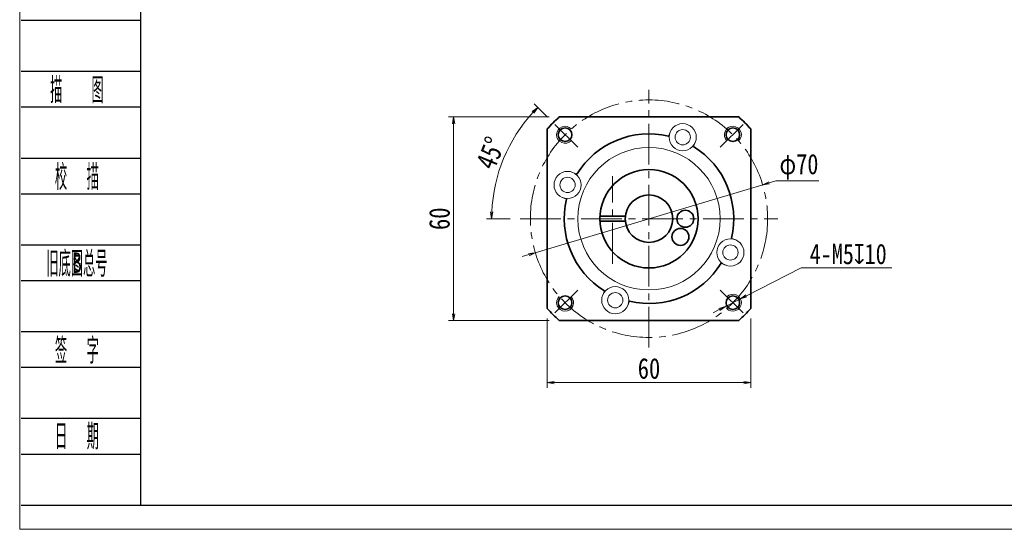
# Model space of a CAD drawing. Header units: millimetres. Extents: x -22 to 593, y -22 to 402.
# Tile 1 of 5: x -19 to 271, y -22 to 128. Entities that reach past the tile are written whole.
import ezdxf
from ezdxf.enums import TextEntityAlignment as Align

# ---------------------------------------------------------------- set-up
doc = ezdxf.new("R2010")
doc.units = ezdxf.units.MM
doc.linetypes.add('点画线', pattern=[18, 12, -2, 2, -2])
doc.layers.add('2细线层', color=4, linetype='Continuous')
doc.layers.add('6文字层', color=3, linetype='Continuous')
for name, color, linetype, lineweight in [('EB0_1', 7, 'Continuous', 35), ('中心线层', 1, '点画线', 18), ('图框_外框线', 7, 'Continuous', 18), ('尺寸线层', 3, 'Continuous', 18), ('粗实线层', 7, 'Continuous', 35), ('细实线层', 7, 'Continuous', 18)]:
    doc.layers.add(name, color=color, linetype=linetype, lineweight=lineweight)
doc.styles.add('PC_TEXTSTYLE', font='ISOCP.SHX', dxfattribs={"width": 0.707, "bigfont": 'GBCBIG.SHX'})
doc.styles.get("Standard").update_dxf_attribs({"font": 'SimSun.ttf'})
doc.styles.add('宋体', font='SimSun.ttf', dxfattribs={"width": 0.8})
doc.dimstyles.new('A水平标注$0', dxfattribs={"dimtxt": 3.5, "dimasz": 2, "dimexe": 1.5, "dimexo": 3, "dimgap": 1.1, "dimtad": 1, "dimtoh": 1, "dimdec": 4, "dimdsep": 46, "dimtxsty": '宋体', "dimblk": 'OPEN', "dimcen": 3, "dimclrd": 3, "dimclre": 3, "dimclrt": 6, "dimadec": 0, "dimazin": 0, "dimtm": 1e-09, "dimtfac": 1, "dimtdec": 4, "dimtix": 1, "dimtmove": 0, "dimatfit": 3, "dimldrblk": 'OPEN', "dimfxl": 0, "dimlwd": 13, "dimlwe": 13, "dimarcsym": 0})
doc.dimstyles.new('D直径标注φ25', dxfattribs={"dimtxt": 3.5, "dimasz": 2, "dimexe": 1, "dimexo": 3, "dimtad": 1, "dimtoh": 1, "dimdec": 1, "dimdsep": 46, "dimtxsty": '宋体', "dimblk": 'OPEN', "dimcen": 3, "dimclrd": 3, "dimclre": 3, "dimclrt": 130, "dimadec": 0, "dimazin": 0, "dimtm": 1e-09, "dimtfac": 1, "dimtdec": 1, "dimtmove": 0, "dimatfit": 0, "dimldrblk": 'OPEN', "dimfxl": 0, "dimlwd": 13, "dimlwe": 13, "dimarcsym": 0})
doc.dimstyles.new('螺孔(M8-7H)', dxfattribs={"dimtxt": 3.5, "dimasz": 2, "dimexe": 1.25, "dimexo": 3, "dimtad": 1, "dimtoh": 1, "dimdec": 4, "dimdsep": 46, "dimtxsty": '宋体', "dimblk": 'OPEN', "dimcen": 3, "dimclrd": 3, "dimclre": 3, "dimclrt": 2, "dimadec": 0, "dimazin": 0, "dimtm": 1e-09, "dimtfac": 1, "dimtdec": 4, "dimtmove": 0, "dimatfit": 3, "dimldrblk": 'OPEN', "dimfxl": 0, "dimlwd": 9, "dimlwe": 9, "dimarcsym": 0})

# ---------------------------------------------------------------- blocks, each defined once
blk = doc.blocks.new('_Open')
at = {"color": 0, "linetype": 'ByBlock', "lineweight": -2}
for p, q in [((-1, 0.17), (0, 0)), ((-1, -0.17), (0, 0)), ((0, 0), (-1, 0))]:
    blk.add_line(p, q, dxfattribs=at)
blk = doc.blocks.new('*D29')
at = {"layer": 'Defpoints', "color": 0, "transparency": 16777216}
for p in [(140.09, 99.11), (108.9, 39.11), (140.09, 39.11)]:
    blk.add_point(p, dxfattribs=at)
at = {"layer": '尺寸线层', "color": 3, "lineweight": 13, "transparency": 16777216}
for p, q in [((137.09, 99.11), (107.4, 99.11)), ((108.9, 97.11), (108.9, 41.11)), ((137.09, 39.11), (107.4, 39.11))]:
    blk.add_line(p, q, dxfattribs=at)
at = {"layer": '尺寸线层', "color": 3, "lineweight": 13, "transparency": 16777216, "xscale": 2, "yscale": 2, "zscale": 2}
for p, rotation in [((108.9, 99.11), 90), ((108.9, 39.11), 270)]:
    blk.add_blockref('_Open', p, dxfattribs=dict(at, rotation=rotation))
at = {"layer": '尺寸线层', "color": 6, "transparency": 16777216, "insert": (104.75, 69.11), "char_height": 6.1, "attachment_point": 5, "rotation": 90, "style": '宋体', "bg_fill": 3, "box_fill_scale": 1.1, "bg_fill_color": 256, "bg_fill_true_color": 13158600, "bg_fill_transparency": 0}
blk.add_mtext('60', dxfattribs=at)
blk = doc.blocks.new('*D30')
at = {"layer": 'Defpoints', "color": 0, "transparency": 16777216}
for p in [(138.77, 96.89), (126.35, 92.32), (145.51, 90.15), (128.55, 69.11), (204.55, 69.11)]:
    blk.add_point(p, dxfattribs=at)
at = {"layer": '尺寸线层', "color": 3, "lineweight": 13, "transparency": 16777216}
for p, q in [((136.65, 99.01), (132.66, 103)), ((125.55, 69.11), (118.63, 69.11))]:
    blk.add_line(p, q, dxfattribs=at)
blk.add_arc((166.55, 69.11), 46.42, 137.4688, 177.5312, dxfattribs=at)
at = {"layer": '尺寸线层', "color": 3, "lineweight": 13, "transparency": 16777216, "xscale": 2, "yscale": 2, "zscale": 2}
for p, rotation in [((133.72, 101.94), 46.23442076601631), ((120.13, 69.11), 268.7655792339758)]:
    blk.add_blockref('_Open', p, dxfattribs=dict(at, rotation=rotation))
at = {"layer": '尺寸线层', "color": 6, "transparency": 16777216, "insert": (119.83, 88.47), "char_height": 6.1, "attachment_point": 5, "rotation": 67.5, "style": '宋体', "bg_fill": 3, "box_fill_scale": 1.1, "bg_fill_color": 256, "bg_fill_true_color": 13158600, "bg_fill_transparency": 0}
blk.add_mtext('45°', dxfattribs=at)
blk = doc.blocks.new('*D31')
at = {"layer": 'Defpoints', "color": 0, "transparency": 16777216}
for p in [(200.09, 79.12), (133.01, 59.11)]:
    blk.add_point(p, dxfattribs=at)
at = {"layer": '尺寸线层', "color": 3, "lineweight": 13, "transparency": 16777216}
for p, q in [((133.01, 59.11), (200.09, 79.12)), ((202, 79.69), (203.92, 80.27)), ((203.92, 80.27), (216.64, 80.27)), ((131.09, 58.53), (129.18, 57.96))]:
    blk.add_line(p, q, dxfattribs=at)
at = {"layer": '尺寸线层', "color": 3, "lineweight": 13, "transparency": 16777216, "xscale": 2, "yscale": 2, "zscale": 2}
for p, rotation in [((200.09, 79.12), 196.6144069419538), ((133.01, 59.11), 16.61440694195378)]:
    blk.add_blockref('_Open', p, dxfattribs=dict(at, rotation=rotation))
at = {"layer": '尺寸线层', "color": 130, "transparency": 16777216, "insert": (210.78, 84.4), "char_height": 6, "attachment_point": 5, "style": '宋体'}
blk.add_mtext('φ70', dxfattribs=at)
blk = doc.blocks.new('*D32')
at = {"layer": 'Defpoints', "color": 0, "transparency": 16777216}
for p in [(136.55, 42.66), (196.55, 42.66), (196.55, 20.81)]:
    blk.add_point(p, dxfattribs=at)
at = {"layer": '尺寸线层', "color": 3, "lineweight": 13, "transparency": 16777216}
for p, q in [((136.55, 39.66), (136.55, 19.31)), ((196.55, 39.66), (196.55, 19.31)), ((138.55, 20.81), (194.55, 20.81))]:
    blk.add_line(p, q, dxfattribs=at)
at = {"layer": '尺寸线层', "color": 3, "lineweight": 13, "transparency": 16777216, "xscale": 2, "yscale": 2, "zscale": 2, "rotation": 180}
blk.add_blockref('_Open', (136.55, 20.81), dxfattribs=at)
at = {"layer": '尺寸线层', "color": 3, "lineweight": 13, "transparency": 16777216, "xscale": 2, "yscale": 2, "zscale": 2}
blk.add_blockref('_Open', (196.55, 20.81), dxfattribs=at)
at = {"layer": '尺寸线层', "color": 6, "transparency": 16777216, "insert": (166.55, 24.96), "char_height": 6.1, "attachment_point": 5, "style": '宋体', "bg_fill": 3, "box_fill_scale": 1.1, "bg_fill_color": 256, "bg_fill_true_color": 13158600, "bg_fill_transparency": 0}
blk.add_mtext('60', dxfattribs=at)
blk = doc.blocks.new('*D34')
at = {"color": 3, "lineweight": 9, "transparency": 16777216}
for p, q in [((211.43, 54.62), (195.31, 46.41)), ((238.19, 54.62), (211.43, 54.62)), ((189.07, 43.23), (193.52, 45.5)), ((187.29, 42.32), (185.5, 41.42))]:
    blk.add_line(p, q, dxfattribs=at)
at = {"layer": 'Defpoints', "color": 0, "transparency": 16777216}
for p in [(193.52, 45.5), (189.07, 43.23)]:
    blk.add_point(p, dxfattribs=at)
at = {"color": 3, "lineweight": 9, "transparency": 16777216, "xscale": 2, "yscale": 2, "zscale": 2}
for p, rotation in [((193.52, 45.5), 206.9838592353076), ((189.07, 43.23), 26.98385923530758)]:
    blk.add_blockref('_Open', p, dxfattribs=dict(at, rotation=rotation))
at = {"color": 2, "transparency": 16777216, "insert": (225.31, 58.68), "char_height": 6, "attachment_point": 5, "style": '宋体', "bg_fill": 3, "box_fill_scale": 1.1, "bg_fill_color": 256, "bg_fill_true_color": 13158600, "bg_fill_transparency": 0}
blk.add_mtext('4-M5{\\famgdt|b0|i0|c0|p0;x}{10}', dxfattribs=at)

msp = doc.modelspace()

# ---------------------------------------------------------------- linework, layer by layer
at = {"layer": '2细线层'}
for p, q in [((-18.63375, 127.61291), (16.57929, 127.61291)), ((-18.63375, 112.57206), (16.57929, 112.57206)), ((-18.63375, 102.04347), (16.57929, 102.04347)), ((-18.63375, 87.00263), (16.57929, 87.00263)), ((-18.63375, 76.47403), (16.57929, 76.47403)), ((-18.63375, 61.43319), (16.57929, 61.43319)), ((-18.63375, 50.90459), (16.57929, 50.90459)), ((-18.63375, 35.86375), (16.57929, 35.86375)), ((-18.63375, 25.33516), (16.57929, 25.33516)), ((-18.63375, 10.29431), (16.57929, 10.29431)), ((-18.63375, -0.23428), (16.57929, -0.23428)), ((-18.63375, -15.27513), (16.57929, -15.27513))]:
    msp.add_line(p, q, dxfattribs=at)
at = {"layer": 'EB0_1', "linetype": 'Continuous', "lineweight": 35}
for p, q in [((193.00431, 99.11405), (140.08928, 99.11405)), ((136.5468, 95.57156), (136.5468, 42.65653)), ((196.5468, 42.65653), (196.5468, 95.57156)), ((140.08928, 39.11405), (193.00431, 39.11405))]:
    msp.add_line(p, q, dxfattribs=at)
at = {"layer": 'EB0_1'}
for p, q in [((152.06621, 69.86405), (159.58709, 69.86405)), ((152.06621, 68.36405), (159.58709, 68.36405))]:
    msp.add_line(p, q, dxfattribs=at)
for centre, radius in [((166.5468, 69.11405), 14.5), ((166.5468, 69.11405), 7), ((177.26694, 69.11405), 2.5), ((175.83072, 63.75397), 2.5)]:
    msp.add_circle(centre, radius, dxfattribs=at)
for radius, start, end in [(40, 131.4096221, 138.5903779), (40, 41.4096221, 48.5903779), (25, 76.7068962, 148.2931038), (25, 346.7068962, 58.2931038), (25, 166.7068962, 238.2931038), (25, 256.7068962, 328.2931038), (40, 221.4096221, 228.5903779), (40, 311.4096221, 318.5903779)]:
    msp.add_arc((166.5468, 69.11405), radius, start, end, dxfattribs=at)
at = {"layer": '中心线层'}
for p, q in [((166.5468, 31.11405), (166.5468, 107.11405)), ((155.82665, 55.86405), (155.82665, 81.68405)), ((128.5468, 69.11405), (204.5468, 69.11405))]:
    msp.add_line(p, q, dxfattribs=at)
at = {"layer": '中心线层', "linetype": '点画线', "lineweight": 18}
for p, q in [((145.50691, 90.15393), (138.77007, 96.89077)), ((187.58668, 90.15393), (194.32352, 96.89077)), ((145.50691, 48.07417), (138.77007, 41.33732)), ((187.58668, 48.07417), (194.32352, 41.33732))]:
    msp.add_line(p, q, dxfattribs=at)
msp.add_circle((166.5468, 69.11405), 35, dxfattribs=at)
at = {"layer": '图框_外框线', "color": 3}
msp.add_lwpolyline([(-19.1068, -22.41235), (580.41939, -22.41235), (580.41939, 401.53832), (-19.1068, 401.53832)], close=True, dxfattribs=at)
at = {"layer": '图框_外框线', "color": 3, "lineweight": 25}
msp.add_lwpolyline([(16.57929, -15.27513), (573.28218, -15.27513), (573.28218, 394.4011), (16.57929, 394.4011)], close=True, dxfattribs=at)
at = {"layer": '粗实线层'}
for centre in [(141.79806, 93.86279), (191.29553, 93.86279), (141.79806, 44.36531), (191.29553, 44.36531)]:
    msp.add_circle(centre, 2, dxfattribs=at)
at = {"layer": '粗实线层', "lineweight": 18}
for centre, start, end in [((141.79806, 93.86279), 42.9532869, 315), ((191.29553, 93.86279), 312.9532869, 225), ((191.29553, 44.36531), 222.9532869, 135), ((141.79806, 44.36531), 132.9532869, 45)]:
    msp.add_arc(centre, 2.5, start, end, dxfattribs=at)
at = {"layer": '细实线层'}
for p, q in [((172.80105, 94.66565), (172.29511, 93.44421)), ((180.19208, 91.60418), (179.68615, 90.38274)), ((144.05666, 82.75933), (145.2781, 82.2534)), ((140.9952, 75.3683), (142.21663, 74.86236)), ((192.0984, 62.8598), (190.87696, 63.36573)), ((189.03693, 55.46876), (187.81549, 55.9747)), ((152.90151, 46.62391), (153.40744, 47.84535)), ((160.29255, 43.56245), (160.79848, 44.78388))]:
    msp.add_line(p, q, dxfattribs=at)
for centre, radius in [((176.49657, 93.13492), 4), ((176.49657, 93.13492), 2.25), ((166.5468, 69.11405), 21), ((142.52593, 79.06382), 4), ((142.52593, 79.06382), 2.25), ((190.56766, 59.16428), 4), ((190.56766, 59.16428), 2.25), ((156.59703, 45.09318), 4), ((156.59703, 45.09318), 2.25)]:
    msp.add_circle(centre, radius, dxfattribs=at)

# ---------------------------------------------------------------- texts
at = {"layer": '6文字层', "color": 3, "style": 'PC_TEXTSTYLE'}
for s, width, p in [('描   图', 0.6667, (-2.22177, 107.30777)), ('校  描', 0.667, (-2.22177, 81.73833)), ('旧底图总号', 0.667, (-2.22177, 56.16889)), ('签  字', 0.667, (-2.22177, 30.59945)), ('日  期', 0.667, (-2.21239, 5.18013))]:
    msp.add_text(s, height=7.520423, dxfattribs=dict(at, width=width)).set_placement(p, align=Align.MIDDLE)
at = {"layer": '6文字层', "width": 0.707}
msp.add_text('B', height=6.01634, dxfattribs=at).set_placement((-2.22177, 56.16889), align=Align.MIDDLE)

# ---------------------------------------------------------------- next in the draw order: dimensions: what is measured, and where the dimension line sits
at = {"layer": '尺寸线层'}
dim = msp.add_linear_dim(base=(108.90401, 39.11405), p1=(140.08928, 99.11405), p2=(140.08928, 39.11405), angle=270, dimstyle='A水平标注$0', override={"dimtxt": 6.1, "dimblk": 'Open', "dimtfill": 1, "dimtfillclr": 256}, dxfattribs=at)
dim.commit()
dim.dimension.update_dxf_attribs({"geometry": '*D29', "text_midpoint": (108.90401, 69.11405), "dimtype": 160})

# ---------------------------------------------------------------- next in the draw order: dimensions: what is measured, and where the dimension line sits
dim = msp.add_angular_dim_2l(base=(126.34702, 92.3234), line1=((145.50691, 90.15393), (138.77007, 96.89077)), line2=((128.5468, 69.11405), (204.5468, 69.11405)), dimstyle='A水平标注$0', override={"dimtxt": 6.1, "dimblk": 'Open', "dimtfill": 1, "dimtfillclr": 256}, dxfattribs=at)
dim.commit()
dim.dimension.update_dxf_attribs({"geometry": '*D30', "text_midpoint": (119.82741, 88.46585)})
dim = msp.add_linear_dim(base=(196.5468, 20.8125), p1=(136.5468, 42.65653), p2=(196.5468, 42.65653), dimstyle='A水平标注$0', override={"dimtxt": 6.1, "dimblk": 'Open', "dimtfill": 1, "dimtfillclr": 256}, dxfattribs=at)
dim.commit()
dim.dimension.update_dxf_attribs({"geometry": '*D32', "text_midpoint": (166.5468, 24.9625)})

# ---------------------------------------------------------------- next in the draw order: dimensions: what is measured, and where the dimension line sits
dim = msp.add_diameter_dim_2p(p1=(133.00802, 59.10652), p2=(200.08557, 79.12157), dimstyle='D直径标注φ25', override={"dimtxt": 6, "dimgap": 1, "dimpost": 'φ<>', "dimtfill": 0}, dxfattribs=at)
dim.commit()
dim.dimension.update_dxf_attribs({"geometry": '*D31', "text_midpoint": (210.77779, 80.26529), "dimtype": 163})

# ---------------------------------------------------------------- next in the draw order: dimensions: what is measured, and where the dimension line sits
dim = msp.add_diameter_dim_2p(p1=(189.0677, 43.23096), p2=(193.52337, 45.49966), text='4-M<>{\\famgdt|b0|i0|c0|p0;x}{10}', dimstyle='螺孔(M8-7H)', override={"dimtxt": 6, "dimgap": 1, "dimtad": 1, "dimtih": 0, "dimtoh": 1, "dimdec": 4, "dimlfac": 1, "dimpost": '<>', "dimcen": 0, "dimse1": 0, "dimse2": 0, "dimsd1": 0, "dimsd2": 0, "dimtix": 0, "dimtofl": 1, "dimatfit": 3, "dimtvp": 0.1})
dim.commit()
dim.dimension.update_dxf_attribs({"geometry": '*D34', "text_midpoint": (225.30792, 54.61612), "dimtype": 163})

doc.saveas('drawing.dxf')
